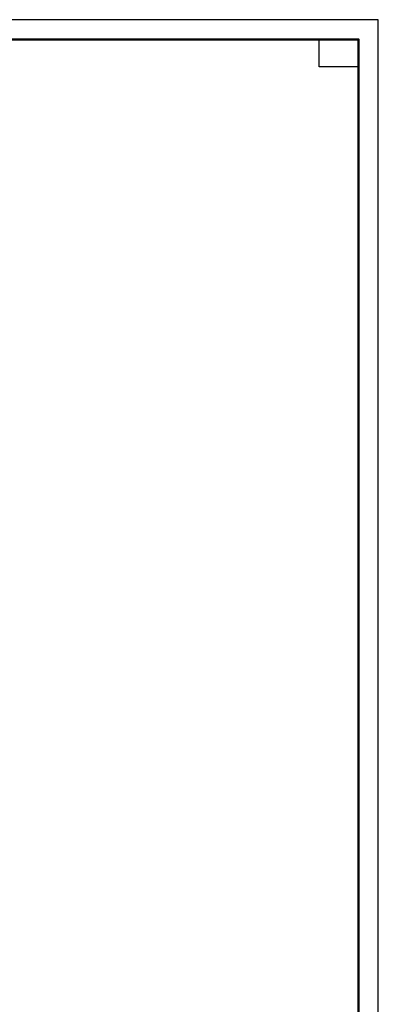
# Model space of a CAD drawing. Header units: millimetres. Extents: x 0 to 61017, y 0 to 42000.
# Tile 26 of 26: x 50289 to 59400, y 16970 to 42000. Entities that reach past the tile are written whole.
import ezdxf

# ---------------------------------------------------------------- set-up
doc = ezdxf.new("R2010")
doc.units = ezdxf.units.MM
doc.layers.add('Standard', color=7, linetype='Continuous', lineweight=25)

msp = doc.modelspace()

# ---------------------------------------------------------------- linework, layer by layer
at = {"layer": 'Standard', "color": 7, "linetype": 'Continuous', "lineweight": 13, "transparency": 33554687}
msp.add_lwpolyline([(0, 0), (59400, 0), (59400, 42000), (0, 42000), (0, 0)], close=True, dxfattribs=at)
at = {"layer": 'Standard', "color": 7, "linetype": 'Continuous', "lineweight": -3, "transparency": 33554687}
msp.add_lwpolyline([(0, 42000), (0, 0), (59400, 0), (59400, 42000), (0, 42000)], dxfattribs=at)
at = {"layer": 'Standard', "color": 7, "linetype": 'Continuous', "lineweight": 25, "transparency": 33554687}
for points in [[(0, 42000), (0, 0), (59400, 0), (59400, 42000), (0, 42000)], [(59400, 42000), (0, 42000), (0, 0), (59400, 0), (59400, 42000)]]:
    msp.add_lwpolyline(points, dxfattribs=at)
at = {"layer": 'Standard', "color": 7, "linetype": 'Continuous', "lineweight": 13, "transparency": 33554687}
msp.add_lwpolyline([(59400, 42000), (0, 42000), (0, 0), (59400, 0), (59400, 42000)], dxfattribs=at)
msp.add_lwpolyline([(59400, 42000), (0, 42000), (0, 0), (59400, 0), (59400, 42000)], dxfattribs=at)
at = {"layer": 'Standard', "color": 7, "linetype": 'Continuous', "lineweight": 50, "transparency": 33554687}
msp.add_lwpolyline([(2000, 41500), (58900, 41500), (58900, 500), (2000, 500), (2000, 41500)], close=True, dxfattribs=at)
at = {"layer": 'Standard', "color": 7, "linetype": 'Continuous', "lineweight": 25, "transparency": 33554687}
msp.add_lwpolyline([(58900, 41500), (58900, 40800), (57900, 40800), (57900, 41500), (58900, 41500)], close=True, dxfattribs=at)

doc.saveas('drawing.dxf')
